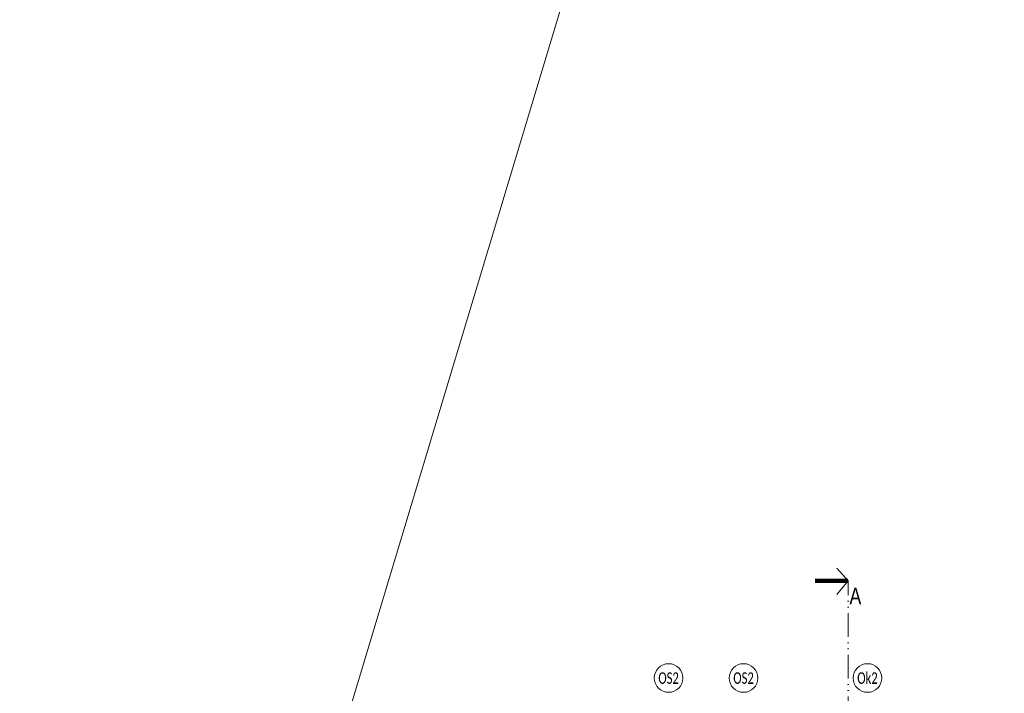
# Model space of a CAD drawing. Header units: millimetres. Extents: x 284606 to 628701, y -213781 to -93475.
# Tile 27 of 102: x 297510 to 299002, y -108842 to -107821. Entities that reach past the tile are written whole.
import ezdxf
from ezdxf.enums import TextEntityAlignment as Align

# ---------------------------------------------------------------- set-up
doc = ezdxf.new("R2010")
doc.units = ezdxf.units.MM
doc.linetypes.add('ACAD_ISO12W100', pattern=[21, 12, -3, 0, -3, 0, -3])
for name, color, linetype, lineweight in [('!STR_Ocieplenie 0.05', 1, 'Continuous', 5), ('!STR_Opisy 0.09', 8, 'Continuous', 9), ('EKO Opisy 0.09', 8, 'Continuous', 9), ('EKO przekroje', 82, 'Continuous', 13)]:
    doc.layers.add(name, color=color, linetype=linetype, lineweight=lineweight)
doc.styles.add('1_50', font='txt', dxfattribs={"width": 0.8})
doc.styles.add('EKO 1-10', font='romans.shx', dxfattribs={"width": 0.8, "height": 15})
doc.styles.add('EKO CM 1-50', font='calibri.ttf', dxfattribs={"width": 0.8, "height": 12.5})

# ---------------------------------------------------------------- blocks, each defined once
blk = doc.blocks.new('przekroj')
at = {"layer": 'EKO przekroje', "color": 8, "const_width": 7}
blk.add_lwpolyline([(7038.9, 3119.8), (7088.9, 3119.8)], dxfattribs=at)
blk = doc.blocks.new('przekroje')
at = {"layer": 'EKO przekroje'}
blk.add_blockref('przekroj', (-7038.9, -3119.8), dxfattribs=at)
blk = doc.blocks.new('KÓLKO')
at = {"layer": '!STR_Opisy 0.09'}
blk.add_circle((0, -15.5), 15.5, dxfattribs=at)
at = {"layer": '!STR_Opisy 0.09', "style": 'EKO 1-10', "width": 0.8}
blk.add_attdef('NR', text='', height=15, dxfattribs=at).set_placement((0, -15.5), align=Align.MIDDLE_CENTER)

msp = doc.modelspace()

# ---------------------------------------------------------------- linework, layer by layer
at = {"layer": '!STR_Ocieplenie 0.05', "color": 253, "ltscale": 1.5, "true_color": 0x999999}
msp.add_line((297065.7, -112005.4), (300600.4, -100256.8), dxfattribs=at)
at = {"layer": 'EKO Opisy 0.09', "color": 8, "linetype": 'ACAD_ISO12W100', "ltscale": 3}
for points in [[(298748.5, -108652.3), (298765.5, -108671.7), (298748.5, -108692.7)], [(298748.5, -108652.3), (298765.5, -108671.7), (298748.5, -108692.7)], [(298748.5, -108652.3), (298765.5, -108671.7), (298748.5, -108692.7)], [(298700.5, -110305.4), (298700.5, -109451.8), (298765.5, -109451.8), (298765.5, -108671.7)]]:
    msp.add_lwpolyline(points, dxfattribs=at)

# ---------------------------------------------------------------- block references
at = {"layer": 'EKO Opisy 0.09', "color": 8, "rotation": 180}
msp.add_blockref('przekroje', (298765.5, -108671.7), dxfattribs=at)
msp.add_blockref('przekroje', (298765.5, -108671.7), dxfattribs=at)
msp.add_blockref('przekroje', (298765.5, -108671.7), dxfattribs=at)
at = {"layer": 'EKO Opisy 0.09', "color": 8}
ref = msp.add_blockref('KÓLKO', (298493.4, -108797.4), dxfattribs=dict(at, xscale=1.4, yscale=1.4, zscale=1.4))
ref.add_attrib('NR', 'OS2', dxfattribs={"height": 17.5, "style": 'EKO CM 1-50', "width": 0.7}).set_placement((298493.4, -108819.2), align=Align.MIDDLE_CENTER)
ref = msp.add_blockref('KÓLKO', (298607, -108797.4), dxfattribs=dict(at, xscale=1.4, yscale=1.4, zscale=1.4))
ref.add_attrib('NR', 'OS2', dxfattribs={"height": 17.5, "style": 'EKO CM 1-50', "width": 0.7}).set_placement((298607, -108819.2), align=Align.MIDDLE_CENTER)
ref = msp.add_blockref('KÓLKO', (298794.9, -108797.4), dxfattribs=dict(at, xscale=1.4, yscale=1.4, zscale=1.4))
ref.add_attrib('NR', 'Ok2', dxfattribs={"height": 17.5, "style": 'EKO CM 1-50', "width": 0.7}).set_placement((298794.9, -108819.2), align=Align.MIDDLE_CENTER)

# ---------------------------------------------------------------- texts
at = {"layer": 'EKO Opisy 0.09', "color": 8, "insert": (298785.5, -108707.2), "char_height": 25, "attachment_point": 9, "style": '1_50'}
msp.add_mtext_dynamic_manual_height_columns('A', width=119.514, gutter_width=12.5, heights=[0], dxfattribs=at)

doc.saveas('drawing.dxf')
